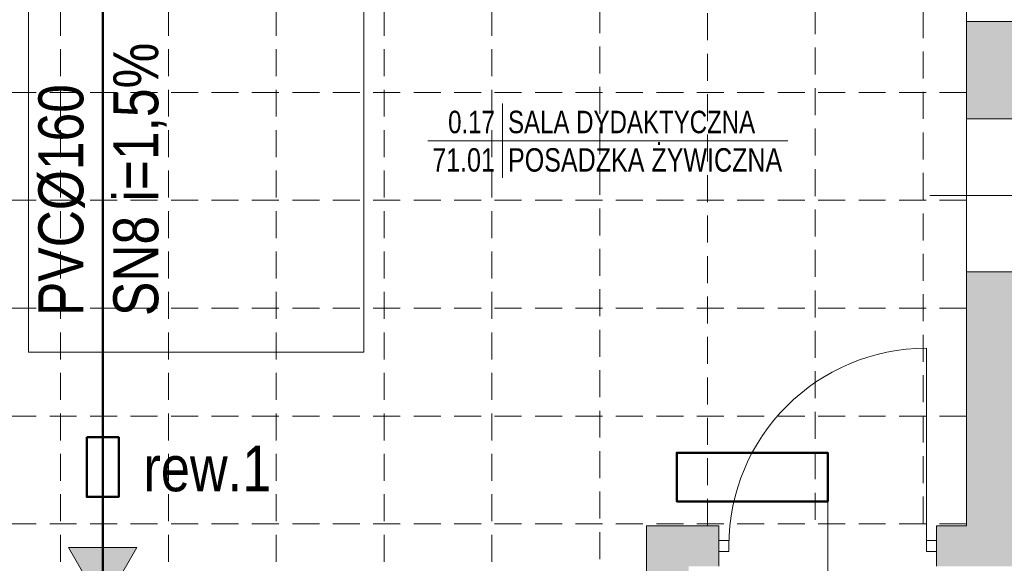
# Model space of a CAD drawing. Header units: millimetres. Extents: x -23540 to 53212, y -37964 to 41185.
# Tile 78 of 203: x -3759 to -3211, y -31462 to -31160. Entities that reach past the tile are written whole.
import ezdxf
from ezdxf.enums import TextEntityAlignment as Align

# ---------------------------------------------------------------- set-up
doc = ezdxf.new("R2010")
doc.units = ezdxf.units.MM
doc.linetypes.add('DASHEDX2', pattern=[1.5, 1, -0.5])
doc.linetypes.add('DIVIDEX2', pattern=[2.5, 1, -0.5, 0, -0.5, 0, -0.5])
doc.layers.get('0').update_dxf_attribs({"lineweight": 18})
for name, color, linetype, lineweight in [('BA_KS_ist.', 34, 'Continuous', 50), ('BA_met', 7, 'Continuous', 18), ('mm_klimatyzacja', 94, 'Continuous', 50), ('MM_KS_OPISY', 7, 'Continuous', 9), ('mm_sprężone', 7, 'Continuous', 50), ('mm_wentylacja_bloki', 7, 'Continuous', 18), ('PG_PRZERYWANE_ŚREDNIE', 1, 'DASHEDX2', 18), ('PG_WIDOKOWE_CIENKIE', 1, 'Continuous', 18), ('PG_ŚCIANY_DZIAŁOWE', 3, 'Continuous', 18), ('Przekrojowa', 60, 'Continuous', 18)]:
    doc.layers.add(name, color=color, linetype=linetype, lineweight=lineweight)
doc.styles.add('ROMANS', font='bikromsw.shx', dxfattribs={"width": 0.8})
doc.styles.get("Standard").update_dxf_attribs({"font": 'arial.ttf'})

# ---------------------------------------------------------------- blocks, each defined once
blk = doc.blocks.new('bikmet')
blk.add_line((0, 1.65), (0, -1.65))
at = {"style": 'ROMANS', "width": 0.8}
blk.add_attdef('NRPOM', text='', height=1, dxfattribs=at).set_placement((-0.333, 0.333), align=Align.RIGHT)
blk.add_attdef('NWAPOM', (0.25, 0.333), '', height=1, dxfattribs=at)
blk.add_attdef('RAREA', text='', height=1.042, dxfattribs=at).set_placement((-0.333, -0.333), align=Align.TOP_RIGHT)
blk.add_attdef('PODLOGA', text='', height=1.042, dxfattribs=at).set_placement((0.25, -0.333), align=Align.TOP_LEFT)
blk = doc.blocks.new('ksstrz')
at = {"layer": 'mm_sprężone', "linetype": 'DIVIDEX2', "lineweight": 30}
h = blk.add_hatch(color=256, dxfattribs=at)
h.dxf.hatch_style = 1
h.paths.add_polyline_path([(28045.5, -44864.49), (28060.5, -44838.51), (28030.5, -44838.51)])
at = {"layer": 'mm_wentylacja_bloki'}
for p, q in [((28030.5, -44838.51), (28045.5, -44864.49)), ((28060.5, -44838.51), (28030.5, -44838.51)), ((28045.5, -44864.49), (28060.5, -44838.51))]:
    blk.add_line(p, q, dxfattribs=at)

msp = doc.modelspace()

# ---------------------------------------------------------------- hatches: boundary and pattern name
at = {"layer": 'PG_ŚCIANY_DZIAŁOWE', "true_color": 0x636466, "transparency": 33554610}
h = msp.add_hatch(color=251, dxfattribs=at)
h.dxf.hatch_style = 1
h.paths.add_polyline_path([(-3231.91, -31215.09), (-3184.91, -31215.09), (-3184.91, -31160.84), (-3231.91, -31160.84)])
h = msp.add_hatch(color=251, dxfattribs=at)
h.dxf.hatch_style = 1
h.paths.add_polyline_path([(-3369.66, -31463.84), (-3369.66, -31441.34), (-3409.91, -31441.34), (-3409.91, -31466.84), (-3386.41, -31466.84), (-3386.41, -31463.84)])
h.paths.add_polyline_path([(-3248.66, -31441.34), (-3248.66, -31463.84), (-3143.91, -31463.84), (-3141.91, -31463.84), (-3141.91, -31416.84), (-3184.91, -31416.84), (-3184.91, -31300.09), (-3231.91, -31300.09), (-3231.91, -31441.34)])

# ---------------------------------------------------------------- linework, layer by layer
at = {"color": 251, "true_color": 0x636466}
for p, q in [((-3231.91, -31441.34), (-3231.91, -30628.84)), ((-3184.91, -31160.84), (-3231.91, -31160.84)), ((-3184.91, -31215.09), (-3231.91, -31215.09)), ((-3184.91, -31300.09), (-3231.91, -31300.09)), ((-3369.66, -31441.34), (-3409.91, -31441.34)), ((-3409.91, -31441.34), (-3409.91, -31466.84)), ((-3369.66, -31463.84), (-3369.66, -31441.34)), ((-3231.91, -31441.34), (-3248.66, -31441.34)), ((-3248.66, -31463.84), (-3248.66, -31441.34)), ((-3369.66, -31460.59), (-3369.66, -31444.59)), ((-3248.66, -31460.59), (-3248.66, -31444.59)), ((-3364.16, -31449.59), (-3369.66, -31449.59)), ((-3369.66, -31449.59), (-3369.66, -31455.59)), ((-3364.16, -31455.59), (-3364.16, -31449.59)), ((-3248.66, -31449.59), (-3254.16, -31449.59)), ((-3254.16, -31449.59), (-3254.16, -31455.59)), ((-3248.66, -31455.59), (-3248.66, -31449.59)), ((-3369.66, -31455.59), (-3364.16, -31455.59)), ((-3254.16, -31455.59), (-3248.66, -31455.59))]:
    msp.add_line(p, q, dxfattribs=at)
at = {"color": 251, "lineweight": 20, "true_color": 0x636466}
msp.add_line((-3145.58, -31257.59), (-3252.39, -31257.59), dxfattribs=at)
at = {"color": 251, "true_color": 0x636466, "extrusion": (0, 0, -1)}
for p, q in [((-3254.16, -31452.59), (-3254.16, -31342.59)), ((-3309.16, -31419.99), (-3309.16, -31476.48))]:
    msp.add_line(p, q, dxfattribs=at)
at = {"color": 251, "true_color": 0x636466}
msp.add_arc((-3254.16, -31452.59), 110, 90, 180, dxfattribs=at)
at = {"layer": 'BA_KS_ist.', "linetype": 'Continuous', "ltscale": 25}
msp.add_line((-3712.4, -32374.09), (-3712.4, -30212.11), dxfattribs=at)
msp.add_lwpolyline([(-3420.8, -30183.83), (-3612.02, -30183.83), (-3712.4, -30284.21), (-3712.4, -32374.09)], dxfattribs=at)
at = {"layer": 'BA_met', "color": 251, "true_color": 0x636466}
msp.add_line((-3531.51, -31227.21), (-3331.3, -31227.21), dxfattribs=at)
at = {"layer": 'mm_klimatyzacja', "color": 251, "linetype": 'Continuous', "lineweight": 50, "ltscale": 50, "true_color": 0x636466}
msp.add_lwpolyline([(-3309.08, -31427.77), (-3393.08, -31427.77), (-3393.08, -31400.77), (-3309.08, -31400.77)], close=True, dxfattribs=at)
at = {"layer": 'PG_PRZERYWANE_ŚREDNIE', "color": 251, "lineweight": 15, "ltscale": 15, "true_color": 0x636466}
for p, q in [((-3735.91, -30658.84), (-3735.91, -31620.34)), ((-3675.91, -30658.84), (-3675.91, -31620.34)), ((-3615.91, -30658.84), (-3615.91, -31620.34)), ((-3555.91, -30658.84), (-3555.91, -31620.34)), ((-3495.91, -30658.84), (-3495.91, -31620.34)), ((-3316.07, -31437.96), (-3316.07, -30658.31)), ((-3375.97, -31441.34), (-3375.97, -30661.69)), ((-3256.11, -31440.12), (-3256.11, -30660.47)), ((-3435.91, -31062.34), (-3435.91, -31620.34)), ((-3231.91, -31200.34), (-4004.41, -31200.34)), ((-3231.91, -31260.34), (-4004.41, -31260.34)), ((-3231.91, -31320.34), (-4004.41, -31320.34)), ((-3231.91, -31380.34), (-4004.41, -31380.34)), ((-3231.91, -31440.34), (-4004.41, -31440.34))]:
    msp.add_line(p, q, dxfattribs=at)
at = {"layer": 'PG_WIDOKOWE_CIENKIE', "color": 251, "lineweight": 13, "true_color": 0x636466}
for p, q in [((-3753.63, -31344.75), (-3753.63, -30875.5)), ((-3567.09, -30875.5), (-3567.09, -31344.75)), ((-3567.09, -31344.75), (-3753.63, -31344.75))]:
    msp.add_line(p, q, dxfattribs=at)
at = {"layer": 'Przekrojowa', "color": 18, "lineweight": 50, "true_color": 0x000000}
msp.add_lwpolyline([(-3721.29, -31392.11), (-3703.51, -31392.11), (-3703.51, -31425.3), (-3721.29, -31425.3)], close=True, dxfattribs=at)

# ---------------------------------------------------------------- block references
at = {"layer": 'BA_met', "color": 251, "true_color": 0x636466, "xscale": 12.5, "yscale": 12.5, "zscale": 12.5}
msp.add_blockref('bikmet', (-3490.09, -31227.21), dxfattribs=at).add_auto_attribs({'NRPOM': '0.17', 'NWAPOM': 'SALA DYDAKTYCZNA', 'RAREA': '71.01', 'PODLOGA': 'POSADZKA ŻYWICZNA'})
at = {"layer": 'mm_sprężone', "color": 2, "linetype": 'DIVIDEX2', "lineweight": 30, "xscale": 1.27, "yscale": 1.27, "zscale": 1.27, "rotation": 120.0000000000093}
msp.add_blockref('ksstrz', (-35228.77, -90788.22), dxfattribs=at)

# ---------------------------------------------------------------- texts
at = {"layer": 'MM_KS_OPISY', "insert": (-3748.19, -31324.7), "char_height": 25, "attachment_point": 1, "rotation": 90}
msp.add_mtext_dynamic_manual_height_columns('\\fArial Narrow|b0|i0|c238|p34;PVC%%C160\\PSN8 i=1,5%', width=169.5954, gutter_width=1, heights=[0], dxfattribs=at)
at = {"layer": 'MM_KS_OPISY', "insert": (-3689.77, -31396.75), "char_height": 25.4, "attachment_point": 1}
msp.add_mtext_dynamic_manual_height_columns('{\\fArial Narrow|b0|i0|c238|p34;rew.1}', width=25.4, gutter_width=1, heights=[0], dxfattribs=at)

doc.saveas('drawing.dxf')
